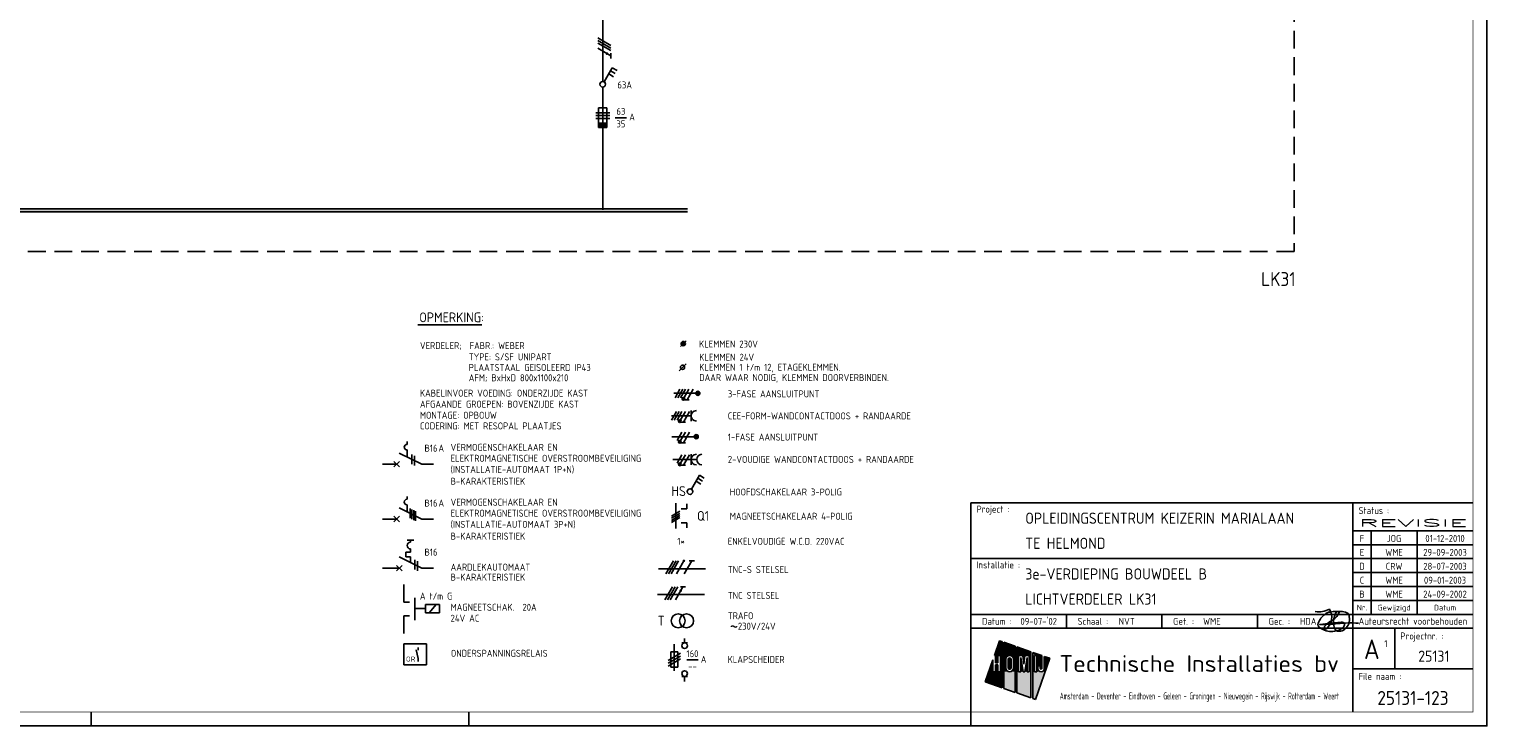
# Model space of a CAD drawing. Header units: millimetres. Extents: x 0 to 841, y 0 to 594.
# Tile 3 of 4: x 318 to 841, y 0 to 250. Entities that reach past the tile are written whole.
import ezdxf
from ezdxf.enums import TextEntityAlignment as Align

# ---------------------------------------------------------------- set-up
doc = ezdxf.new("R2010")
doc.units = ezdxf.units.MM
doc.linetypes.add('HIDDEN', pattern=[9.525, 6.35, -3.175])
doc.layers.get('0').update_dxf_attribs({"linetype": 'CONTINUOUS'})
for name, color, linetype in [('02-61-50-lijn050', 90, 'CONTINUOUS'), ('1', 7, 'CONTINUOUS'), ('40', 1, 'CONTINUOUS'), ('41', 2, 'CONTINUOUS'), ('70', 1, 'CONTINUOUS'), ('71', 2, 'CONTINUOUS'), ('73', 4, 'CONTINUOUS'), ('EL$2B---_KADER', 4, 'CONTINUOUS'), ('LIJN025', 10, 'CONTINUOUS'), ('LIJN035', 50, 'CONTINUOUS'), ('LIJN050', 90, 'CONTINUOUS'), ('TEKST18', 210, 'CONTINUOUS'), ('TEKST25', 10, 'CONTINUOUS'), ('TEKST35', 50, 'CONTINUOUS'), ('TEKST50', 90, 'CONTINUOUS'), ('TEKST70', 130, 'CONTINUOUS')]:
    doc.layers.add(name, color=color, linetype=linetype)
doc.styles.add('5_0', font='iso.shx')
doc.styles.add('HELV', font='ISO.SHX')
doc.styles.add('ISO', font='ISO.SHX')
doc.styles.add('NEN', font='iso.shx')
doc.styles.add('ROMAND', font='romand')

# ---------------------------------------------------------------- blocks, each defined once
blk = doc.blocks.new('A1')
at = {"layer": 'LIJN025'}
for p, q in [((793, 80), (793, 5)), ((793, 70), (836, 70)), ((799.5, 70), (799.5, 40)), ((816, 70), (816, 40)), ((793, 65), (836, 65)), ((656, 60), (793, 60)), ((793, 60), (836, 60)), ((793, 55), (836, 55)), ((793, 50), (836, 50)), ((793, 45), (836, 45)), ((656, 40), (836, 40)), ((690.25, 35), (690.25, 40)), ((724.5, 35), (724.5, 40)), ((758.75, 35), (758.75, 40)), ((656, 35), (836, 35)), ((808, 35), (808, 20.5)), ((666.28, 30.55), (664.44, 25.28)), ((667.23, 30.22), (666.28, 30.55)), ((667.23, 13.64), (667.23, 30.22)), ((667.85, 30), (667.85, 13.42)), ((671.81, 28.62), (667.85, 30)), ((671.81, 12.03), (671.81, 28.62)), ((672.49, 28.38), (672.49, 11.8)), ((677.53, 26.61), (672.49, 28.38)), ((677.53, 10.03), (677.53, 26.61)), ((678.21, 26.37), (678.21, 9.79)), ((681.46, 25.24), (678.21, 26.37)), ((663.88, 23.67), (661.11, 15.78)), ((663.88, 19.41), (663.88, 23.67)), ((664.44, 25.28), (664.78, 25.28)), ((664.78, 25.28), (664.78, 22.62)), ((664.78, 22.62), (665.68, 22.62)), ((664.78, 21.86), (664.78, 19.41)), ((665.68, 21.86), (664.78, 21.86)), ((665.68, 22.62), (665.68, 25.28)), ((665.68, 25.28), (666.58, 25.28)), ((665.68, 19.41), (665.68, 21.86)), ((666.58, 25.28), (666.58, 19.41)), ((668.51, 23.91), (668.61, 24.43)), ((668.51, 20.8), (668.51, 23.91)), ((668.61, 24.43), (668.9, 24.86)), ((668.9, 24.86), (669.35, 25.18)), ((669.35, 25.18), (669.88, 25.28)), ((669.39, 23.89), (669.46, 24.14)), ((669.39, 20.81), (669.39, 23.89)), ((669.46, 24.14), (669.63, 24.32)), ((669.63, 24.32), (669.89, 24.39)), ((669.88, 25.28), (670.41, 25.18)), ((669.89, 24.39), (670.13, 24.32)), ((670.13, 24.32), (670.31, 24.14)), ((670.31, 24.14), (670.38, 23.89)), ((670.38, 23.89), (670.38, 20.81)), ((670.41, 25.18), (670.85, 24.88)), ((670.85, 24.88), (671.14, 24.45)), ((671.14, 24.45), (671.25, 23.91)), ((671.25, 23.91), (671.25, 20.8)), ((673.1, 25.28), (674.62, 25.28)), ((673.1, 19.41), (673.1, 25.28)), ((673.87, 24.56), (673.87, 19.41)), ((674.72, 19.41), (673.87, 24.56)), ((674.62, 25.28), (675, 22.14)), ((675, 22.14), (675.38, 25.28)), ((676.15, 24.56), (675.29, 19.41)), ((675.38, 25.28), (676.92, 25.28)), ((676.15, 19.41), (676.15, 24.56)), ((676.92, 25.28), (676.92, 19.41)), ((678.81, 25.28), (679.69, 25.28)), ((678.81, 19.41), (678.81, 25.28)), ((679.14, 9.47), (684.31, 24.24)), ((679.69, 25.28), (679.69, 19.41)), ((680.02, 21.54), (680.88, 21.54)), ((680.02, 20.61), (680.02, 21.54)), ((680.88, 21.54), (680.88, 20.62)), ((681.46, 20.62), (681.46, 25.24)), ((682.31, 24.94), (682.31, 20.61)), ((684.31, 24.24), (682.31, 24.94)), ((661.11, 15.78), (667.23, 13.64)), ((664.78, 19.41), (663.88, 19.41)), ((666.58, 19.41), (665.68, 19.41)), ((668.61, 20.28), (668.51, 20.8)), ((668.91, 19.82), (668.61, 20.28)), ((669.37, 19.52), (668.91, 19.82)), ((669.91, 19.41), (669.37, 19.52)), ((669.45, 20.57), (669.39, 20.81)), ((669.64, 20.38), (669.45, 20.57)), ((669.89, 20.32), (669.64, 20.38)), ((670.14, 20.38), (669.89, 20.32)), ((670.43, 19.53), (669.91, 19.41)), ((670.32, 20.56), (670.14, 20.38)), ((670.38, 20.81), (670.32, 20.56)), ((670.86, 19.83), (670.43, 19.53)), ((671.15, 20.26), (670.86, 19.83)), ((671.25, 20.8), (671.15, 20.26)), ((673.87, 19.41), (673.1, 19.41)), ((675.29, 19.41), (674.72, 19.41)), ((676.92, 19.41), (676.15, 19.41)), ((679.69, 19.41), (678.81, 19.41)), ((680.09, 20.16), (680.02, 20.61)), ((680.34, 19.76), (680.09, 20.16)), ((680.7, 19.5), (680.34, 19.76)), ((681.16, 19.41), (680.7, 19.5)), ((680.88, 20.62), (680.97, 20.41)), ((680.97, 20.41), (681.17, 20.33)), ((681.61, 19.5), (681.16, 19.41)), ((681.17, 20.33), (681.37, 20.41)), ((681.37, 20.41), (681.46, 20.62)), ((681.99, 19.77), (681.61, 19.5)), ((682.24, 20.17), (681.99, 19.77)), ((682.31, 20.61), (682.24, 20.17)), ((793, 20.5), (836, 20.5)), ((667.85, 13.42), (671.81, 12.03)), ((672.49, 11.8), (677.53, 10.03)), ((678.21, 9.79), (679.14, 9.47)), ((340.5, 0), (340.5, 5)), ((476, 0), (476, 5)), ((656, 0), (656, 5))]:
    blk.add_line(p, q, dxfattribs=at)
blk.add_lwpolyline([(0, 0), (0, 594), (841, 594), (841, 0)], close=True, dxfattribs=at)
for points in [[(664.44, 25.28), (666.28, 30.55), (667.23, 25.28), (667.23, 30.22)], [(667.85, 25.28), (667.85, 30), (671.81, 25.28), (671.81, 28.62)], [(672.49, 25.28), (672.49, 28.38), (677.53, 25.28), (677.53, 26.61)], [(679.69, 25.28), (678.21, 26.37), (681.46, 25.24), (678.21, 26.37)], [(678.81, 25.28), (678.21, 26.37), (679.69, 25.28), (678.21, 26.37)], [(678.21, 19.41), (678.21, 26.37), (678.81, 19.41), (678.81, 25.28)], [(662.39, 19.41), (663.88, 23.67), (663.88, 19.41), (663.88, 23.67)], [(664.78, 22.62), (664.78, 25.28), (665.68, 22.62), (665.68, 25.28)], [(664.78, 19.41), (664.78, 21.86), (665.68, 19.41), (665.68, 21.86)], [(666.58, 19.41), (666.58, 25.28), (667.23, 19.41), (667.23, 25.28)], [(669.35, 25.18), (667.85, 25.28), (669.88, 25.28), (667.85, 25.28)], [(668.9, 24.86), (667.85, 25.28), (669.35, 25.18), (667.85, 25.28)], [(668.61, 24.43), (667.85, 25.28), (668.9, 24.86), (667.85, 25.28)], [(667.85, 23.91), (667.85, 25.28), (668.51, 23.91), (668.61, 24.43)], [(667.85, 20.8), (667.85, 23.91), (668.51, 20.8), (668.51, 23.91)], [(669.39, 23.89), (669.46, 24.14), (670.38, 23.89), (670.31, 24.14)], [(669.39, 20.81), (669.39, 23.89), (670.38, 20.81), (670.38, 23.89)], [(669.46, 24.14), (669.63, 24.32), (670.31, 24.14), (670.13, 24.32)], [(669.63, 24.32), (669.89, 24.39), (670.13, 24.32), (669.89, 24.39)], [(670.41, 25.18), (669.88, 25.28), (670.41, 25.18), (671.81, 25.28)], [(670.85, 24.88), (670.41, 25.18), (670.85, 24.88), (671.81, 25.28)], [(671.14, 24.45), (670.85, 24.88), (671.14, 24.45), (671.81, 25.28)], [(671.25, 23.91), (671.14, 24.45), (671.81, 23.91), (671.81, 25.28)], [(671.25, 20.8), (671.25, 23.91), (671.81, 20.8), (671.81, 23.91)], [(672.49, 19.41), (672.49, 25.28), (673.1, 19.41), (673.1, 25.28)], [(673.87, 19.41), (673.87, 24.56), (674.72, 19.41), (673.87, 24.56)], [(675, 22.14), (674.62, 25.28), (675, 22.14), (675.38, 25.28)], [(675.29, 19.41), (676.15, 24.56), (676.15, 19.41), (676.15, 24.56)], [(676.92, 19.41), (676.92, 25.28), (677.53, 19.41), (677.53, 25.28)], [(679.69, 25.24), (679.69, 25.28), (681.46, 25.24)], [(679.69, 21.54), (679.69, 25.24), (681.46, 21.54), (681.46, 25.24)], [(679.69, 19.41), (679.69, 21.54), (680.02, 20.61), (680.02, 21.54)], [(680.02, 20.61), (680.02, 21.54), (680.09, 20.16), (680.02, 20.61)], [(681.46, 20.62), (680.88, 21.54), (681.46, 20.62), (681.46, 21.54)], [(681.37, 20.41), (680.88, 21.54), (681.46, 20.62), (680.88, 21.54)], [(681.17, 20.33), (680.88, 21.54), (681.37, 20.41), (680.88, 21.54)], [(680.97, 20.41), (680.88, 21.54), (681.17, 20.33), (680.88, 21.54)], [(680.88, 20.62), (680.88, 21.54), (680.97, 20.41), (680.88, 21.54)], [(682.31, 20.61), (682.31, 24.94), (683.04, 20.61), (684.31, 24.24)], [(661.11, 15.78), (662.39, 19.41), (667.23, 13.64), (667.23, 19.41)], [(667.85, 19.41), (668.51, 20.8), (667.85, 19.41), (668.61, 20.28)], [(667.85, 19.41), (667.85, 20.8), (667.85, 19.41), (668.51, 20.8)], [(667.85, 19.41), (668.61, 20.28), (667.85, 19.41), (668.91, 19.82)], [(667.85, 19.41), (668.91, 19.82), (667.85, 19.41), (669.37, 19.52)], [(667.85, 19.41), (669.37, 19.52), (667.85, 19.41), (669.91, 19.41)], [(667.85, 13.42), (667.85, 19.41), (671.81, 12.03), (671.81, 19.41)], [(669.45, 20.57), (669.39, 20.81), (670.32, 20.56), (670.38, 20.81)], [(669.64, 20.38), (669.45, 20.57), (670.14, 20.38), (670.32, 20.56)], [(669.89, 20.32), (669.64, 20.38), (669.89, 20.32), (670.14, 20.38)], [(669.91, 19.41), (670.43, 19.53), (669.91, 19.41), (671.81, 19.41)], [(670.43, 19.53), (670.86, 19.83), (670.43, 19.53), (671.81, 19.41)], [(670.86, 19.83), (671.15, 20.26), (670.86, 19.83), (671.81, 19.41)], [(671.81, 19.41), (671.15, 20.26), (671.81, 20.8), (671.25, 20.8)], [(672.49, 11.8), (672.49, 19.41), (677.53, 10.03), (677.53, 19.41)], [(678.21, 9.79), (678.21, 19.41), (679.14, 9.47), (682.62, 19.41)], [(679.69, 19.41), (680.02, 20.61), (679.69, 19.41), (680.09, 20.16)], [(679.69, 19.41), (680.09, 20.16), (679.69, 19.41), (680.34, 19.76)], [(679.69, 19.41), (680.34, 19.76), (679.69, 19.41), (680.7, 19.5)], [(679.69, 19.41), (680.7, 19.5), (679.69, 19.41), (681.16, 19.41)], [(681.16, 19.41), (682.62, 19.41), (681.61, 19.5), (682.62, 19.41)], [(682.62, 19.41), (681.61, 19.5), (682.62, 19.41), (681.99, 19.77)], [(682.62, 19.41), (681.99, 19.77), (683.04, 20.61), (682.24, 20.17)], [(682.24, 20.17), (682.31, 20.61), (682.24, 20.17), (683.04, 20.61)]]:
    blk.add_solid(points, dxfattribs=at)
at = {"layer": 'LIJN050'}
for p, q in [((836, 80), (656, 80)), ((656, 80), (656, 5))]:
    blk.add_line(p, q, dxfattribs=at)
at = {"layer": 'LIJN050', "const_width": 0.2}
blk.add_lwpolyline([(836, 5), (836, 589), (25, 589), (25, 5)], close=True, dxfattribs=at)
at = {"layer": 'TEKST18', "style": 'ISO'}
for s, p in [('Nr.', (796.25, 41.43)), ('Gewijzigd', (807.75, 41.43)), ('Datum', (826, 41.43))]:
    blk.add_text(s, height=2, dxfattribs=at).set_placement(p, align=Align.CENTER)
at = {"layer": 'TEKST18', "style": 'ISO', "width": 0.67468}
blk.add_text('Amsterdam - Deventer - Eindhoven - Geleen - Groningen - Nieuwegein - Rijswijk - Rotterdam - Weert', height=2.5, dxfattribs=at).set_placement((687.88, 9.47), (788, 9.47), align=Align.FIT)
at = {"layer": 'TEKST25', "style": 'ISO'}
for s, p in [('Project :', (658, 76.5)), ('Status :', (795, 76)), ('Installatie :', (658, 56.5)), ('Datum :', (660, 36.25)), ('Schaal :', (694.25, 36.25)), ('Get. :', (728.5, 36.25)), ('Gec. :', (762.75, 36.25)), ('Projectnr. :', (810, 31)), ('File naam :', (795, 16.5))]:
    blk.add_text(s, height=2.5, dxfattribs=at).set_placement(p)
at = {"layer": 'TEKST25', "style": 'ISO', "width": 1.015814}
blk.add_text('Auteursrecht voorbehouden', height=2.5, dxfattribs=at).set_placement((795, 36.3), (834, 36.3), align=Align.FIT)
at = {"layer": 'TEKST25', "style": 'ROMAND', "width": 2.899115}
blk.add_attdef('STATUS', text='', height=2.5, dxfattribs=at).set_placement((795, 71.5), (834, 71.5), align=Align.FIT)
at = {"layer": 'TEKST25', "style": 'ISO'}
for tag, p in [('E', (796.25, 66)), ('NAAM-E', (807.75, 66)), ('DATUM-E', (826, 66)), ('D', (796.25, 61)), ('NAAM-D', (807.75, 61)), ('DATUM-D', (826, 61)), ('C', (796.25, 56)), ('NAAM-C', (807.75, 56)), ('DATUM-C', (826, 56)), ('B', (796.25, 51)), ('NAAM-B', (807.75, 51)), ('DATUM-B', (826, 51)), ('A', (796.25, 46)), ('NAAM-A', (807.75, 46)), ('DATUM-A', (826, 46))]:
    blk.add_attdef(tag, text='', height=2.5, dxfattribs=at).set_placement(p, align=Align.CENTER)
for tag, p in [('DATUM', (673.75, 36.25)), ('SCHAAL', (709, 36.25)), ('GETEKEND', (739.25, 36.25)), ('GECONTOL.', (774, 36.25)), ('FORMAAT', (804.25, 28.25))]:
    blk.add_attdef(tag, p, '', height=2.5, dxfattribs=at)
at = {"layer": 'TEKST35', "style": 'ISO'}
for tag, p in [('PROJECT', (675.5, 72.5)), ('PLAATS', (675.5, 63.5)), ('INSTALLATIE-REGEL1', (675.5, 52.5)), ('INSTALLATIE-REGEL2', (675.5, 43.5))]:
    blk.add_attdef(tag, p, '', height=4, dxfattribs=at)
blk.add_attdef('PROJ.NR.', text='', height=4, dxfattribs=at).set_placement((822, 23), align=Align.CENTER)
at = {"layer": 'TEKST50', "style": 'HELV', "width": 1.169753}
blk.add_text('Technische Installaties bv', height=6, dxfattribs=at).set_placement((687.72, 19.36), (787.99, 19.36), align=Align.FIT)
at = {"layer": 'TEKST50', "style": 'ISO'}
blk.add_attdef('FILE-NAAM', text='', height=5, dxfattribs=at).set_placement((814.5, 7.5), align=Align.CENTER)
at = {"layer": 'TEKST70', "style": 'HELV'}
blk.add_text('A', height=7, dxfattribs=at).set_placement((799.75, 24), align=Align.CENTER)
blk = doc.blocks.new('PRHDAA4')
at = {"layer": '02-61-50-lijn050', "color": 50, "linetype": 'ByBlock', "flags": 128}
blk.add_lwpolyline([(1.04, 2.03, 0.043806), (-6.39, 1.89, -0.031193), (-12.8, 1.6), (-7.61, 2.16, 0.003454), (-5.1, 2.36, -0.231177), (-3.95, 1.92, -0.175519), (-3.92, 1.42, -0.153375), (-4.6, 0.4, -0.056813), (-5.76, -0.34, -0.100205), (-8.11, -0.94, -0.16296), (-12.67, 0.33, -0.379529), (-13.36, 2.09, -0.14016), (-11.01, 5.21, -0.143334), (-9.14, 6.05, -0.06258), (-4.67, 6.18, -0.12688), (-2.65, 5.49, -0.169413), (-2.32, 4.96, -0.095564), (-2.27, 2.38, -0.080055), (-2.63, 1.34, -0.126486), (-4.26, -0.44, -0.214891), (-6.48, -0.78, -0.203106), (-7.05, -0.45, -0.121177), (-7.75, 1.16, -0.121604), (-7.51, 4.45, -0.010614), (-7.31, 5.13, -0.021915), (-7.04, 5.72, -0.15615), (-6.41, 6.24, -0.050224), (-6.16, 6.3, -0.295436), (-5.97, 6.21, -0.250173), (-5.94, 5.68, -0.167384), (-8.57, 2.94, 0.121525), (-11.08, 0.82, 0.14194), (-11.19, 0.5, 0.153562), (-11.18, 0.3, 0.520832), (-10.31, 0.11, 0.362036), (-9.35, 7.05, -0.145439), (-14.41, 6.19)], format="xyb", dxfattribs=at)
blk = doc.blocks.new('T1146')
at = {"layer": '71'}
for p, q in [((-4, 0), (-4, -8)), ((0, -1.5), (-2, -1.5)), ((0, -6.5), (-2, -6.5))]:
    blk.add_line(p, q, dxfattribs=at)
blk = doc.blocks.new('RWS023', base_point=(227, 181))
at = {"layer": '40', "style": 'NEN'}
blk.add_text('~', height=5, dxfattribs=at).set_placement((223.5, 179.5))
blk = doc.blocks.new('KLAPSCHRENVOOI')
at = {"layer": '1', "color": 1}
for p, q in [((-16.95, 1.46), (-21.45, -1.14)), ((-16.95, 0.46), (-21.45, -2.14)), ((-16.95, -0.54), (-21.45, -3.14))]:
    blk.add_line(p, q, dxfattribs=at)
at = {"layer": '1', "color": 2}
for p, q in [((-20.45, 1.91), (-17.95, 1.91)), ((-20.45, -3.59), (-20.45, 1.91)), ((-19.2, 4.66), (-19.2, -4.84)), ((-17.95, 1.91), (-17.95, -3.59)), ((-16.5, 5.16), (-14.5, 5.16)), ((-17.95, -3.59), (-20.45, -3.59)), ((-14.5, -6.84), (-16.5, -6.84))]:
    blk.add_line(p, q, dxfattribs=at)
at = {"layer": '70'}
blk.add_line((-14.69, -0.96), (-10.69, -0.96), dxfattribs=at)
at = {"layer": '71'}
for centre in [(-15.5, 4.16), (-15.5, -5.84)]:
    blk.add_circle(centre, 1, dxfattribs=at)
at = {"layer": 'LIJN035'}
for p, q in [((-15.5, 5.16), (-15.5, 6.76)), ((-15.5, -6.84), (-15.5, -8.69))]:
    blk.add_line(p, q, dxfattribs=at)
at = {"layer": '40', "style": 'NEN'}
for s, p in [('160', (-12.69, 0.04)), ('--', (-12.69, -4.46))]:
    blk.add_text(s, height=2.5, dxfattribs=at).set_placement(p, align=Align.CENTER)
blk.add_text('A', height=2.5, dxfattribs=at).set_placement((-9.69, -1.96))
at = {"layer": 'TEKST25', "style": 'ISO'}
blk.add_text('KLAPSCHEIDER', height=2.5, dxfattribs=at).set_placement((-0.06, -2.04))
blk = doc.blocks.new('RENVKLEM24V')
at = {"layer": 'TEKST25', "style": 'ISO'}
for s, p in [('KLEMMEN 24V', (97.67, 162.94)), ('KLEMMEN 1 t/m 12, ETAGEKLEMMEN.', (97.67, 159.34)), ('DAAR WAAR NODIG, KLEMMEN DOORVERBINDEN. ', (97.67, 155.64))]:
    blk.add_text(s, height=2.5, dxfattribs=at).set_placement(p)

msp = doc.modelspace()

# ---------------------------------------------------------------- linework, layer by layer
at = {"color": 10}
for p, q in [((522.17, 246.85), (526.86, 244.15)), ((522.17, 245.92), (526.86, 243.21)), ((522.17, 245.92), (526.86, 243.21)), ((522.17, 244.98), (526.86, 242.27)), ((522.17, 243.1), (526.86, 240.4)), ((526.86, 241.33), (526.86, 239.46)), ((546.62, 54.52), (549.33, 59.2)), ((547.56, 54.52), (550.26, 59.2)), ((548.5, 54.52), (551.2, 59.2)), ((550.37, 54.52), (553.08, 59.2)), ((553.18, 54.52), (555.89, 59.2)), ((554.95, 59.2), (556.83, 59.2)), ((546.3, 45.22), (549, 49.9)), ((547.23, 45.22), (549.94, 49.9)), ((548.17, 45.22), (550.88, 49.9)), ((550.05, 45.22), (552.75, 49.9)), ((551.81, 49.9), (553.69, 49.9))]:
    msp.add_line(p, q, dxfattribs=at)
msp.add_line((522.17, 245.92), (526.86, 243.21))
at = {"color": 50}
for p, q in [((543.95, 56.39), (560.83, 56.39)), ((543.63, 47.09), (560.5, 47.09))]:
    msp.add_line(p, q, dxfattribs=at)
at = {"color": 10, "const_width": 0.469}
for points in [[(525.57, 241.41, 1), (525.34, 241.01, 1)], [(552.87, 59.32, 1), (553.28, 59.09, 1)], [(551.74, 48.61, 1), (552.14, 48.38, 1)]]:
    msp.add_lwpolyline(points, format="xyb", close=True, dxfattribs=at)
at = {"layer": '1', "color": 1}
for p, q in [((526.48, 219.96), (521.48, 219.96)), ((521.48, 219.96), (526.48, 219.96)), ((521.48, 218.96), (526.48, 218.96)), ((521.48, 217.96), (526.48, 217.96)), ((551.64, 120.77), (549.89, 117.74)), ((552.64, 120.77), (550.89, 117.74)), ((553.64, 120.77), (551.89, 117.74)), ((554.89, 120.77), (553.16, 117.78)), ((556.39, 120.77), (554.2, 116.98)), ((550.37, 112.77), (548.62, 109.74)), ((551.37, 112.77), (549.62, 109.74)), ((552.37, 112.77), (550.62, 109.74)), ((553.62, 112.77), (551.89, 109.78)), ((555.12, 112.77), (552.93, 108.98)), ((552.37, 105.37), (550.62, 102.34)), ((553.62, 105.37), (551.89, 102.38)), ((555.12, 105.37), (552.93, 101.58)), ((552.37, 97.27), (550.62, 94.24)), ((553.62, 97.27), (551.89, 94.28)), ((555.12, 97.27), (552.93, 93.48))]:
    msp.add_line(p, q, dxfattribs=at)
at = {"layer": '1', "color": 2}
for p, q in [((522.48, 221.71), (525.48, 221.71)), ((522.48, 214.71), (522.48, 221.71)), ((525.48, 221.71), (525.48, 214.71)), ((525.48, 216.21), (522.48, 216.21)), ((525.48, 215.96), (522.48, 215.96)), ((525.48, 215.71), (522.48, 215.71)), ((525.48, 215.46), (522.48, 215.46)), ((525.48, 215.21), (522.48, 215.21)), ((525.48, 214.96), (522.48, 214.96)), ((525.48, 214.71), (522.48, 214.71)), ((451.03, 97.9), (459.06, 93.88)), ((451.03, 78.2), (459.06, 74.18)), ((455.02, 66.67), (455.02, 65.87)), ((455.02, 63.47), (455.02, 62.27)), ((451.03, 60.6), (459.06, 56.58)), ((455.02, 62.27), (453.42, 62.27)), ((453.42, 62.27), (453.42, 60.67)), ((453.42, 60.67), (455.02, 60.67)), ((455.02, 60.67), (455.02, 58.61))]:
    msp.add_line(p, q, dxfattribs=at)
at = {"layer": '1', "color": 1}
for centre in [(552.92, 117.34), (551.65, 109.34), (551.65, 101.94), (551.65, 93.84)]:
    msp.add_circle(centre, 0.5, dxfattribs=at)
at = {"layer": '1', "color": 2}
msp.add_arc((455.02, 64.67), 1.2, 90, 270, dxfattribs=at)
at = {"layer": '40'}
msp.add_line((553.85, 129.92), (551.35, 127.42), dxfattribs=at)
at = {"layer": '40', "color": 2}
msp.add_circle((552.6, 128.67), 0.75, dxfattribs=at)
at = {"layer": '70'}
for p, q in [((528.49, 218.22), (532.49, 218.22)), ((551.85, 136.16), (553.85, 138.16)), ((554.98, 116.98), (553.43, 116.98)), ((553.71, 108.98), (552.16, 108.98)), ((553.71, 101.58), (552.16, 101.58)), ((455.53, 97.4), (455.53, 93.9)), ((456.53, 96.9), (456.53, 93.4)), ((553.71, 93.48), (552.16, 93.48)), ((454.89, 78.01), (454.89, 74.51)), ((455.54, 77.69), (455.54, 74.19)), ((456.19, 77.36), (456.19, 73.86)), ((456.83, 77.04), (456.83, 73.54)), ((548.63, 75.23), (551.66, 76.98)), ((551.66, 76.23), (548.63, 74.48)), ((548.63, 73.73), (551.66, 75.48)), ((548.63, 72.98), (551.66, 74.73)), ((456.6, 59.57), (456.6, 56.07)), ((457.6, 59.07), (457.6, 55.57))]:
    msp.add_line(p, q, dxfattribs=at)
at = {"layer": '70', "const_width": 0.5}
for points in [[(552.67, 117.34, 1), (553.17, 117.34, 1)], [(551.4, 109.34, 1), (551.9, 109.34, 1)], [(551.4, 101.94, 1), (551.9, 101.94, 1)], [(551.4, 93.84, 1), (551.9, 93.84, 1)]]:
    msp.add_lwpolyline(points, format="xyb", close=True, dxfattribs=at)
at = {"layer": '71'}
for p, q in [((524.49, 231.07), (527.38, 236.09)), ((527.38, 236.09), (529.12, 235.09)), ((526.13, 233.93), (527.87, 232.93)), ((526.76, 235.01), (528.49, 234.01)), ((548.58, 111.24), (555.67, 111.24)), ((555.67, 109.37), (555.67, 113.12)), ((453.81, 101.01), (453.81, 102.01)), ((453.81, 96.51), (453.81, 99.01)), ((549.07, 95.56), (557.67, 95.56)), ((555.67, 93.69), (555.67, 97.44)), ((555.77, 84.91), (558.67, 89.93)), ((558.67, 89.93), (560.4, 88.93)), ((557.42, 87.77), (559.15, 86.77)), ((558.05, 88.85), (559.78, 87.85)), ((453.81, 81.31), (453.81, 82.31)), ((453.81, 76.81), (453.81, 79.31)), ((550.14, 79.86), (550.14, 70.86)), ((554.14, 77.86), (552.14, 77.86)), ((554.14, 72.86), (552.14, 72.86)), ((450.03, 57.58), (452.03, 55.58)), ((450.03, 55.58), (452.03, 57.58)), ((465.4, 43.58), (460.4, 43.58)), ((460.4, 43.58), (460.4, 40.58)), ((465.4, 40.58), (465.4, 43.58)), ((460.4, 40.58), (465.4, 40.58)), ((460.74, 29.41), (452.64, 29.41)), ((452.64, 29.41), (452.64, 21.91)), ((457.82, 24.17), (457.06, 27.27)), ((460.74, 21.91), (460.74, 29.41)), ((452.64, 21.91), (460.74, 21.91))]:
    msp.add_line(p, q, dxfattribs=at)
for centre, radius in [((523.98, 230.21), 1), ((552.85, 137.16), 0.75), ((552.85, 137.16), 0.5), ((552.85, 137.16), 0.25), ((558.07, 119.33), 0.75), ((558.07, 119.33), 0.5), ((558.07, 119.33), 0.25), ((557.49, 103.75), 0.75), ((557.49, 103.75), 0.5), ((557.49, 103.75), 0.25), ((555.27, 84.05), 1), ((551.04, 37.71), 2.5), ((554.04, 37.71), 2.5)]:
    msp.add_circle(centre, radius, dxfattribs=at)
for centre, radius in [((557.55, 111.24), 1.88), ((453.81, 100.01), 1), ((557.55, 95.56), 1.88), ((559.55, 95.56), 1.88), ((453.81, 80.31), 1)]:
    msp.add_arc(centre, radius, 90, 270, dxfattribs=at)
at = {"layer": '73'}
for p, q in [((111.57, 185.45), (554.39, 185.45)), ((111.57, 184.45), (554.39, 184.45))]:
    msp.add_line(p, q, dxfattribs=at)
msp.add_solid([(554.39, 184.45), (554.39, 185.45), (111.57, 184.45), (111.57, 185.45)], dxfattribs=at)
at = {"layer": 'LIJN025', "linetype": 'HIDDEN'}
for p, q in [((771.9, 335.12), (771.9, 170.17)), ((771.9, 170.17), (63.75, 170.17))]:
    msp.add_line(p, q, dxfattribs=at)
at = {"layer": 'LIJN025', "linetype": 'Continuous'}
msp.add_line((457.7, 143.83), (480.59, 143.83), dxfattribs=at)
at = {"layer": 'LIJN025', "color": 2, "linetype": 'Continuous'}
for p, q in [((449.1, 92.9), (451.08, 94.88)), ((449.1, 94.88), (451.08, 92.9)), ((449.1, 75.18), (451.08, 73.2)), ((449.1, 73.2), (451.08, 75.18))]:
    msp.add_line(p, q, dxfattribs=at)
at = {"layer": 'LIJN025', "color": 2, "linetype": 'HIDDEN', "ltscale": 2.5}
msp.add_line((460.4, 42.08), (456.64, 42.08), dxfattribs=at)
at = {"layer": 'LIJN025', "color": 1, "linetype": 'Continuous'}
msp.add_line((461.7, 40.58), (464.21, 43.58), dxfattribs=at)
at = {"layer": 'LIJN035'}
for p, q in [((523.98, 231.21), (523.98, 284.62)), ((523.98, 229.21), (523.98, 185.12)), ((557.57, 119.33), (549.49, 119.33)), ((556.99, 103.75), (548.79, 103.75)), ((450.09, 93.89), (445.02, 93.89)), ((459.06, 93.88), (463.27, 93.88)), ((554.14, 77.86), (554.14, 79.66)), ((450.09, 74.19), (445.02, 74.19)), ((459.06, 74.18), (463.27, 74.18)), ((554.14, 71.06), (554.14, 72.86)), ((451.04, 56.59), (445.02, 56.59)), ((459.06, 56.58), (463.27, 56.58)), ((452.64, 44.43), (452.64, 50.72)), ((452.64, 33.15), (452.64, 39.43)), ((457.82, 28.14), (457.82, 27.16)), ((457.82, 24.17), (457.82, 23.04))]:
    msp.add_line(p, q, dxfattribs=at)
at = {"layer": 'LIJN050'}
msp.add_line((453.82, 66.67), (456.21, 66.67), dxfattribs=at)

# ---------------------------------------------------------------- block references
at = {"layer": '40'}
msp.add_blockref('RWS023', (573.04, 34.51), dxfattribs=at)
at = {"layer": 'EL$2B---_KADER'}
msp.add_blockref('A1', (0, 0), dxfattribs=at).add_auto_attribs({'NAAM-E': 'JOG', 'NAAM-D': 'WME', 'NAAM-C': 'CRW', 'NAAM-B': 'WME', 'NAAM-A': 'WME', 'STATUS': 'REVISIE', 'FILE-NAAM': '25131-123', 'SCHAAL': 'NVT', 'INSTALLATIE-REGEL2': 'LICHTVERDELER LK31', 'INSTALLATIE-REGEL1': '3e-VERDIEPING BOUWDEEL B', 'DATUM': "09-07-'02", 'PLAATS': 'TE HELMOND', 'PROJECT': 'OPLEIDINGSCENTRUM KEIZERIN MARIALAAN', 'GETEKEND': 'WME', 'GECONTOL.': 'HDA', 'C': 'D', 'B': 'C', 'A': 'B', 'E': 'F', 'D': 'E', 'PROJ.NR.': '25131', 'DATUM-C': '28-07-2003', 'DATUM-B': '09-01-2003', 'DATUM-A': '24-09-2002', 'FORMAAT': '1', 'DATUM-E': '01-12-2010', 'DATUM-D': '29-09-2003'})
at = {"layer": 'LIJN025'}
for name, p in [('RENVKLEM24V', (460.89, -31.93)), ('PRHDAA4', (793.9, 34.8)), ('KLAPSCHRENVOOI', (568.83, 24.6))]:
    msp.add_blockref(name, p, dxfattribs=at)
at = {"layer": 'LIJN025', "color": 2, "linetype": 'Continuous', "rotation": 180}
msp.add_blockref('T1146', (452.64, 37.93), dxfattribs=at)

# ---------------------------------------------------------------- texts
at = {"layer": '40', "style": 'NEN'}
for s, p in [('63', (530.49, 219.22)), ('35', (530.49, 214.72))]:
    msp.add_text(s, height=2.5, dxfattribs=at).set_placement(p, align=Align.CENTER)
for s, height, p in [('A', 2.5, (533.49, 217.22)), ('B16', 2.5, (460.06, 98.38)), ('A', 2.5, (465.06, 98.38)), ('B16', 2.5, (460.06, 78.68)), ('A', 2.5, (465.06, 78.68)), ('B16', 2.5, (460.06, 61.08)), ('230V/24V', 2.5, (572.44, 34.51)), ('OR', 1.8, (453.41, 23.07))]:
    msp.add_text(s, height=height, dxfattribs=at).set_placement(p)
at = {"layer": '41', "style": 'NEN'}
msp.add_text('T', height=3.5, dxfattribs=at).set_placement((546.17, 35.99), align=Align.RIGHT)
at = {"layer": 'TEKST25'}
for s, style, p in [('63A', '5_0', (529.23, 228.71)), ('VERDELER;  FABR.: WEBER', 'ISO', (458.43, 135.19)), ('KLEMMEN 230V', 'ISO', (558.52, 135.75)), ('TYPE: S/SF UNIPART', 'ISO', (475.93, 131.14)), ('AFM; BxHxD 800x1100x210', 'ISO', (475.93, 123.64)), ('PLAATSTAAL GEISOLEERD IP43', 'ISO', (475.93, 127.34)), ('KABELINVOER VOEDING: ONDERZIJDE KAST', 'ISO', (458.43, 118.13)), ('3-FASE AANSLUITPUNT', 'ISO', (568.83, 117.86)), ('AFGAANDE GROEPEN: BOVENZIJDE KAST', 'ISO', (458.43, 114.18)), ('MONTAGE: OPBOUW', 'ISO', (458.43, 110.2)), ('CEE-FORM-WANDCONTACTDOOS + RANDAARDE', 'ISO', (568.83, 109.96)), ('CODERING: MET RESOPAL PLAATJES', 'ISO', (458.43, 106.37)), ('1-FASE AANSLUITPUNT', 'ISO', (568.83, 102.36)), ('VERMOGENSCHAKELAAR EN ', 'ISO', (469.43, 98.69)), ('ELEKTROMAGNETISCHE OVERSTROOMBEVEILIGING', 'ISO', (469.43, 94.76)), ('2-VOUDIGE WANDCONTACTDOOS + RANDAARDE', 'ISO', (568.83, 94.36)), ('(INSTALLATIE-AUTOMAAT 1P+N)', 'ISO', (469.43, 90.76)), ('B-KARAKTERISTIEK', 'ISO', (469.43, 86.51)), ('HOOFDSCHAKELAAR 3-POLIG', 'ISO', (569.53, 82.66)), ('VERMOGENSCHAKELAAR EN ', 'ISO', (469.43, 78.99)), ('(INSTALLATIE-AUTOMAAT 3P+N)', 'ISO', (469.43, 71.06)), ('ELEKTROMAGNETISCHE OVERSTROOMBEVEILIGING', 'ISO', (469.43, 75.06)), ('MAGNEETSCHAKELAAR 4-POLIG', 'ISO', (569.53, 73.96)), ('B-KARAKTERISTIEK', 'ISO', (469.43, 66.81)), ('1*', '5_0', (550.72, 64.95)), ('ENKELVOUDIGE W.C.D. 220VAC', 'ISO', (568.83, 64.96)), ('AARDLEKAUTOMAAT', 'ISO', (469.43, 55.69)), ('B-KARAKTERISTIEK', 'ISO', (469.43, 52.11)), ('TNC-S STELSEL', 'ISO', (568.83, 54.86)), ('A t/m G', 'ISO', (458.42, 45.3)), ('TNC STELSEL', 'ISO', (568.83, 45.56)), ('MAGNEETSCHAK.  20A', 'ISO', (469.42, 41.3)), ('24V AC', 'ISO', (469.42, 37.37)), ('TRAFO', 'ISO', (568.83, 38.26)), ('ONDERSPANNINGSRELAIS', 'ISO', (469.51, 24.79))]:
    msp.add_text(s, height=2.5, dxfattribs=dict(at, style=style)).set_placement(p)
at = {"layer": 'TEKST35', "linetype": 'HIDDEN', "style": 'ISO'}
msp.add_text('OPMERKING:', height=3.5, dxfattribs=at).set_placement((458.19, 144.83))
at = {"layer": 'TEKST35', "style": 'NEN'}
for s, p in [('HS', (548.58, 82.49)), ('Q1', (557.78, 73.59))]:
    msp.add_text(s, height=3.5, dxfattribs=at).set_placement(p)
at = {"layer": 'TEKST50', "linetype": 'HIDDEN', "style": 'ISO'}
msp.add_text('LK31', height=5, dxfattribs=at).set_placement((760.07, 157.81))

doc.saveas('drawing.dxf')
